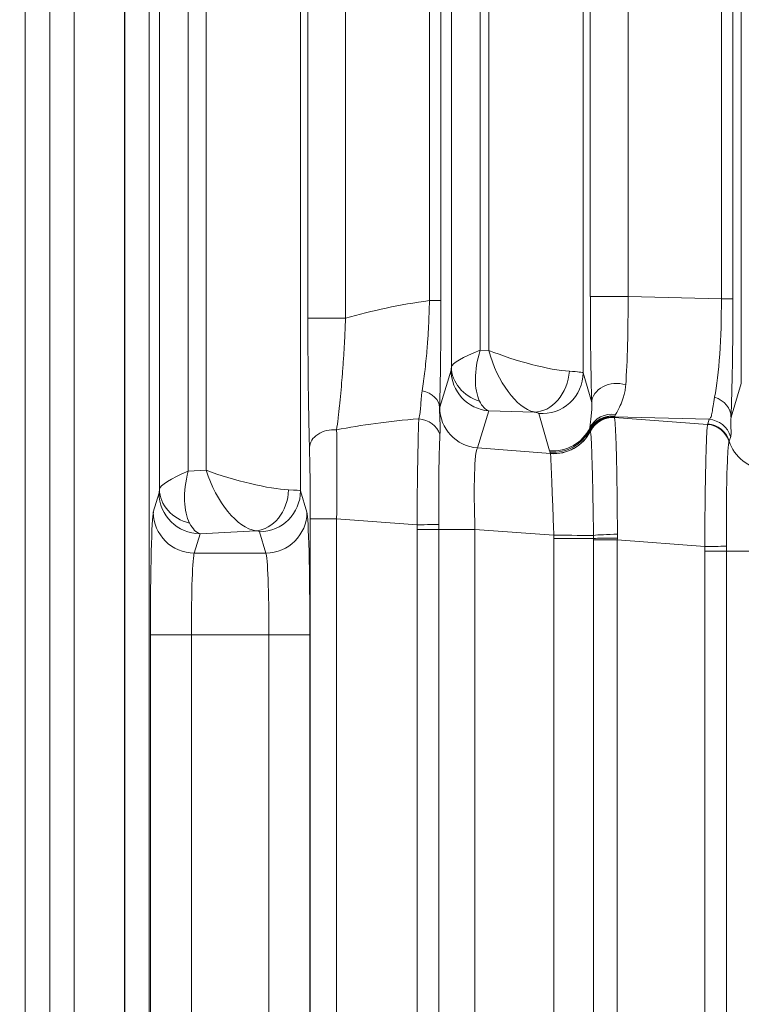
# Model space of a CAD drawing. Header units: millimetres. Extents: x 4 to 836, y 5 to 589.
# Tile 151 of 163: x 736 to 745, y 284 to 296. Entities that reach past the tile are written whole.
import ezdxf

# ---------------------------------------------------------------- set-up
doc = ezdxf.new("R2010")
doc.units = ezdxf.units.MM
doc.layers.add('1', color=7, linetype='Continuous', true_color=0xffffff)
doc.styles.add('ideas_simplex', font='simplex.shx')
doc.dimstyles.get("Standard").update_dxf_attribs({"dimtxt": 0.18, "dimasz": 0.18, "dimexe": 0.18, "dimexo": 0.0625, "dimgap": 0.09, "dimtad": 0, "dimtih": 1, "dimtoh": 1, "dimdec": 4, "dimzin": 0, "dimdsep": 46, "dimtxsty": 'Standard', "dimcen": 0.09, "dimadec": 0, "dimazin": 0, "dimtfac": 1, "dimtdec": 4, "dimtofl": 0, "dimtmove": 0, "dimatfit": 3, "dimfxl": 1, "dimtolj": 1, "dimtzin": 0, "dimarcsym": 0})

# ---------------------------------------------------------------- blocks, each defined once
blk = doc.blocks.new('_U1')
at = {"layer": '1', "color": 152, "lineweight": 13}
for p, q in [((700.230343, 313.020432), (786.941245, 313.020432)), ((718.867431, 260.359191), (786.941245, 260.359191))]:
    blk.add_line(p, q, dxfattribs=at)
at = {"layer": '1', "color": 27, "lineweight": 13}
blk.add_line((784.941245, 313.020432), (784.941245, 260.359191), dxfattribs=at)
at = {"layer": '1', "color": 87, "lineweight": 25}
for p, q in [((783.441245, 293.792312), (777.816245, 293.792312)), ((777.816245, 293.792312), (777.816245, 292.292312)), ((783.441245, 292.292312), (783.441245, 293.792312)), ((777.816245, 281.087312), (777.816245, 279.587312)), ((783.441245, 279.587312), (783.441245, 281.087312)), ((777.816245, 279.587312), (783.441245, 279.587312))]:
    blk.add_line(p, q, dxfattribs=at)
at = {"layer": '1', "color": 27, "lineweight": 18}
for points in [[(784.941245, 313.020432), (785.470226, 310.020434), (784.412264, 310.02043)], [(784.941245, 260.359191), (784.412264, 263.359189), (785.470226, 263.359193)]]:
    blk.add_solid(points, dxfattribs=at)
at = {"layer": '1', "color": 87, "linetype": 'Continuous', "lineweight": 25, "char_height": 3, "attachment_point": 7, "rotation": 90, "line_spacing_factor": 1.204819, "style": 'ideas_simplex'}
for s, insert in [('\\W1.2097;52,7', (775.975245, 281.034812)), ('\\W1.2097;2.07', (783.287745, 281.034812))]:
    blk.add_mtext(s, dxfattribs=dict(at, insert=insert))
blk = doc.blocks.new('_U5')
at = {"layer": '1', "color": 152, "lineweight": 13}
for p, q in [((691.391509, 321.859267), (806.925403, 321.859267)), ((663.165133, 260.359191), (806.925403, 260.359191))]:
    blk.add_line(p, q, dxfattribs=at)
at = {"layer": '1', "color": 27, "lineweight": 13}
blk.add_line((804.925403, 321.859267), (804.925403, 260.359191), dxfattribs=at)
at = {"layer": '1', "color": 87, "lineweight": 25}
for p, q in [((803.425403, 299.696729), (797.800403, 299.696729)), ((797.800403, 299.696729), (797.800403, 298.196729)), ((803.425403, 298.196729), (803.425403, 299.696729)), ((797.800403, 284.021729), (797.800403, 282.521729)), ((803.425403, 282.521729), (803.425403, 284.021729)), ((797.800403, 282.521729), (803.425403, 282.521729))]:
    blk.add_line(p, q, dxfattribs=at)
at = {"layer": '1', "color": 27, "lineweight": 18}
for points in [[(804.925403, 321.859267), (805.454384, 318.859269), (804.396422, 318.859265)], [(804.925403, 260.359191), (804.396422, 263.359189), (805.454384, 263.359193)]]:
    blk.add_solid(points, dxfattribs=at)
at = {"layer": '1', "color": 87, "linetype": 'Continuous', "lineweight": 25, "char_height": 3, "attachment_point": 7, "rotation": 90, "line_spacing_factor": 1.204819, "style": 'ideas_simplex'}
for s, insert in [('\\W1.2558;2.421', (803.271903, 283.969229)), ('\\W1.2097;61,5', (795.959403, 285.454229))]:
    blk.add_mtext(s, dxfattribs=dict(at, insert=insert))

msp = doc.modelspace()

# ---------------------------------------------------------------- linework, layer by layer
at = {"layer": '1', "color": 143, "linetype": 'Continuous', "lineweight": 13}
for p, q in [((737.603, 262.136), (737.603, 359.583)), ((736.992, 354.217), (736.992, 267.502)), ((737.607, 279.143), (737.607, 342.576)), ((737.906, 342.576), (737.906, 279.143)), ((738.029, 290.517), (738.029, 331.201)), ((739.75, 331.222), (739.75, 290.497)), ((738.379, 330.983), (738.379, 290.735)), ((738.601, 290.747), (738.601, 330.971)), ((745.122, 291.806), (745.122, 329.913)), ((743.193, 329.783), (743.193, 291.935)), ((741.588, 292.006), (741.588, 329.712)), ((741.938, 329.509), (741.938, 292.21)), ((742.044, 292.207), (742.044, 329.512)), ((739.839, 292.599), (739.839, 329.119)), ((740.299, 329.119), (740.299, 292.599)), ((741.321, 292.815), (741.321, 328.904)), ((741.461, 328.904), (741.461, 292.815)), ((743.282, 292.866), (743.282, 328.853)), ((743.742, 328.853), (743.742, 292.866)), ((744.88, 292.836), (744.88, 328.883)), ((745.02, 328.883), (745.02, 292.836)), ((741.321, 292.815), (741.461, 292.815)), ((743.282, 292.866), (743.742, 292.866)), ((743.742, 292.866), (744.88, 292.836)), ((744.88, 292.836), (745.02, 292.836)), ((740.299, 292.599), (739.839, 292.599)), ((741.938, 292.21), (742.044, 292.207)), ((741.446, 291.515), (741.584, 291.967)), ((743.193, 291.935), (743.299, 291.572)), ((744.997, 291.394), (745.122, 291.806)), ((742.044, 291.471), (741.905, 291.019)), ((742.598, 291.456), (742.044, 291.471)), ((742.786, 290.983), (742.653, 291.439)), ((744.731, 291.368), (743.573, 291.399)), ((743.575, 291.392), (744.711, 291.306)), ((744.713, 291.312), (744.731, 291.368)), ((744.993, 291.159), (744.975, 291.103)), ((741.905, 291.019), (742.796, 290.951)), ((738.379, 290.735), (738.601, 290.747)), ((737.955, 290.237), (738.025, 290.472)), ((739.75, 290.497), (739.828, 290.237)), ((740.189, 290.157), (739.869, 290.157)), ((739.869, 282.561), (739.869, 290.157)), ((740.189, 290.157), (740.189, 282.561)), ((741.17, 290.083), (740.189, 290.157)), ((738.525, 289.974), (738.455, 289.739)), ((739.202, 290.011), (738.525, 289.974)), ((739.328, 289.739), (739.25, 289.999)), ((741.17, 290.027), (741.435, 290.027)), ((741.17, 282.691), (741.17, 290.027)), ((741.435, 290.027), (741.875, 290.027)), ((741.435, 290.027), (741.435, 282.691)), ((742.837, 289.955), (741.875, 290.027)), ((741.875, 290.027), (741.875, 282.691)), ((742.837, 282.802), (742.837, 289.917)), ((742.837, 289.917), (743.321, 289.917)), ((743.321, 289.899), (743.611, 289.899)), ((743.321, 282.82), (743.321, 289.899)), ((743.611, 289.899), (743.611, 282.82)), ((744.676, 289.818), (743.611, 289.899)), ((738.455, 289.739), (739.328, 289.739)), ((744.677, 289.762), (744.941, 289.762)), ((744.677, 282.956), (744.677, 289.762)), ((745.382, 289.762), (744.941, 289.762)), ((744.941, 289.762), (744.941, 282.956)), ((738.419, 288.743), (737.919, 288.743)), ((737.919, 283.976), (737.919, 288.743)), ((739.364, 288.743), (738.419, 288.743)), ((738.419, 288.743), (738.419, 283.976)), ((739.864, 288.743), (739.364, 288.743)), ((739.364, 283.976), (739.364, 288.743)), ((739.864, 288.743), (739.864, 283.976))]:
    msp.add_line(p, q, dxfattribs=at)
at = {"layer": '1', "color": 9, "linetype": 'Continuous', "lineweight": 18}
msp.add_line((736.392, 354.326), (736.392, 267.393), dxfattribs=at)
at = {"layer": '1', "color": 143, "linetype": 'Continuous', "lineweight": 18}
msp.add_line((736.692, 267.502), (736.692, 354.217), dxfattribs=at)
at = {"layer": '1', "color": 143, "linetype": 'Continuous', "lineweight": 13}
for centre, major_axis, ratio, start_param, end_param in [((743.259, 289.857), (-5.359, 0.61), 0.555322, 5.144862, 5.359549), ((743.337, 292.89), (-0.001, -1.801), 0.030434, 4.725631, 5.532945), ((743.637, 292.89), (-0.007, 1.501), 0.069967, 3.888858, 4.696172), ((744.663, 292.863), (-0.01, 1.501), 0.144199, 3.75491, 4.693626), ((744.963, 292.863), (-0.001, 1.801), 0.031454, 3.758799, 4.697514), ((742.338, 292.21), (-0.749, -0.213), 0.16115, 5.228872, 6.211309), ((742.338, 292.21), (-0.292, -0.731), 0.480074, 4.902082, 5.884519), ((742.444, 292.207), (-0.749, 0.223), 0.167328, 1.058343, 2.511926), ((742.444, 292.207), (-0.267, 0.744), 0.48275, 1.399063, 2.852645), ((741.584, 292.216), (0, 0.25), 0.031454, 3.243932, 3.715078), ((742.084, 291.967), (-0.478, 0.146), 0.996014, 0.297852, 1.785245), ((742.088, 292.006), (0.499, -0.024), 0.878584, 3.196431, 4.437869), ((742.638, 291.953), (0.093, 0.491), 0.77245, 3.279264, 4.858354), ((742.694, 291.935), (-0.48, -0.14), 0.995643, 1.207413, 2.857034), ((742.444, 291.955), (-0.75, 0.02), 0.029238, 3.168569, 3.821783), ((741.145, 291.512), (-0.3, 0.008), 0.714578, 3.179021, 4.439644), ((743.599, 291.572), (-0.3, -0.01), 0.776151, 4.295129, 6.241659), ((744.697, 291.394), (-0.3, 0.013), 0.858349, 3.192635, 4.413477), ((741.45, 290.016), (0, 1.504), 0.026222, 0.085495, 0.105873), ((741.946, 291.515), (0.478, -0.146), 0.996014, 3.439444, 4.926838), ((742.083, 292.216), (-0.012, -0.75), 0.344743, 5.705365, 6.176511), ((744.059, 289.857), (-5.474, 0.489), 0.272631, 5.287995, 5.521537), ((741.161, 291.117), (-0.299, 0.018), 0.865443, 3.477325, 4.664411), ((742.403, 291.459), (-0.25, 0.021), 0.087194, 3.174945, 3.828159), ((743.547, 291.136), (-0.298, 0.034), 0.982269, 4.678398, 5.944958), ((743.546, 291.112), (-0.299, -0.026), 0.991317, 4.517846, 5.732632), ((743.549, 291.101), (-0.284, -0.098), 0.995464, 4.299844, 5.486244), ((743.551, 291.094), (-0.286, -0.092), 0.995544, 4.320806, 5.507206), ((743.551, 291.092), (-0.296, -0.047), 0.993751, 4.472079, 5.658942), ((743.552, 291.091), (-0.297, -0.041), 0.992886, 4.491637, 5.678511), ((744.706, 291.07), (-0.287, 0.088), 0.996014, 3.740438, 4.926838), ((740.159, 291.025), (0.3, 0.008), 0.722159, 1.448499, 3.103741), ((740.137, 290.153), (-0.023, -1.503), 0.034806, 1.573947, 2.380449), ((742.826, 291.48), (-0.48, -0.14), 0.995643, 1.207413, 2.411234), ((742.831, 291.466), (-0.471, -0.168), 0.995424, 1.148438, 2.337855), ((744.687, 291.008), (-0.268, 0.136), 0.995564, 3.909371, 5.098516), ((744.689, 291.014), (0.287, -0.088), 0.996014, 0.598846, 1.785245), ((742.837, 291.448), (-0.477, -0.149), 0.995576, 1.188036, 2.374065), ((742.837, 291.447), (0.482, 0.134), 0.994903, 4.361205, 5.547224), ((739.837, 290.153), (0, -1.203), 0.026128, 1.574077, 2.38058), ((741.95, 290.016), (-0.038, 1.006), 0.073389, 0.079108, 1.557174), ((745.452, 291.25), (-0.478, 0.146), 0.996014, 0.598846, 1.785245), ((738.779, 290.735), (-0.749, -0.229), 0.170757, 5.222502, 6.204939), ((738.779, 290.735), (-0.254, -0.751), 0.483887, 4.874385, 5.856821), ((739, 290.747), (-0.749, 0.207), 0.157833, 1.052243, 2.549231), ((739, 290.747), (-0.306, 0.723), 0.478289, 1.371252, 2.868239), ((738.025, 290.721), (0, -0.25), 0.031404, 0.10491, 0.619461), ((738.529, 290.517), (0.499, -0.022), 0.864178, 3.193639, 4.485026), ((738.525, 290.472), (-0.479, 0.143), 0.995856, 0.291963, 1.860478), ((739.202, 290.509), (0.059, 0.497), 0.802499, 3.288192, 4.807197), ((739.25, 290.497), (-0.479, -0.143), 0.995856, 1.281115, 2.84963), ((739, 290.496), (-0.75, 0), 0.029163, 3.167773, 3.777582), ((737.959, 288.743), (0, -1.5), 0.026186, 3.228859, 4.712389), ((738.455, 290.237), (-0.479, 0.143), 0.995856, 0.291963, 1.860478), ((739.328, 290.237), (-0.479, -0.143), 0.995856, 1.281115, 2.84963), ((739.824, 288.743), (0, -1.5), 0.026186, 1.570796, 3.054326), ((738.525, 290.721), (-0.025, 0.75), 0.344332, 2.531192, 3.045743), ((741.149, 290.083), (-0.3, -0.004), 0.000932, 1.640603, 2.828939), ((739, 289.998), (-0.25, 0), 0.087489, 3.167773, 3.777582), ((742.872, 289.955), (0.5, -0.001), 0.000077, 4.642576, 5.82725), ((743.59, 289.954), (-0.3, -0.006), 0.044184, 4.638292, 5.826805), ((743.59, 289.917), (-0.3, -0.002), 0.014605, 4.641342, 5.828738), ((744.655, 289.818), (-0.3, -0.004), 0.000932, 1.640603, 2.828939), ((738.458, 288.743), (0, -1), 0.039279, 3.228859, 4.712389), ((739.325, 288.743), (0, -1), 0.039279, 1.570796, 3.054326)]:
    msp.add_ellipse(centre, major_axis=major_axis, ratio=ratio, start_param=start_param, end_param=end_param, dxfattribs=at)
for points, knots in [([(741.232, 291.716), (741.237, 291.752), (741.243, 291.789), (741.251, 291.846), (741.254, 291.866), (741.259, 291.905), (741.261, 291.926), (741.274, 292.029), (741.283, 292.117), (741.292, 292.233), (741.294, 292.256), (741.298, 292.304), (741.3, 292.329), (741.305, 292.403), (741.308, 292.453), (741.313, 292.554), (741.315, 292.605), (741.319, 292.709), (741.32, 292.761), (741.321, 292.815)], [0, 0, 0, 0, 0.125, 0.125, 0.1875, 0.1875, 0.25, 0.25, 0.5, 0.5, 0.5625, 0.5625, 0.625, 0.625, 0.75, 0.75, 0.875, 0.875, 1, 1, 1, 1]), ([(740.299, 292.599), (740.296, 292.533), (740.293, 292.467), (740.287, 292.338), (740.284, 292.274), (740.278, 292.18), (740.276, 292.149), (740.272, 292.088), (740.27, 292.057), (740.264, 291.966), (740.259, 291.907), (740.245, 291.737), (740.235, 291.63), (740.222, 291.503), (740.219, 291.477), (740.213, 291.428), (740.205, 291.355), (740.196, 291.285), (740.189, 291.24)], [0, 0, 0, 0, 0.125, 0.125, 0.25, 0.25, 0.3125, 0.3125, 0.375, 0.375, 0.5, 0.5, 0.75, 0.75, 0.8125, 0.8125, 0.875, 1, 1, 1, 1]), ([(741.191, 291.375), (741.198, 291.398), (741.203, 291.423), (741.21, 291.475), (741.213, 291.502), (741.217, 291.56), (741.218, 291.59), (741.223, 291.652), (741.226, 291.684), (741.232, 291.716)], [0, 0, 0, 0, 0.25, 0.25, 0.5, 0.5, 0.75, 0.75, 1, 1, 1, 1]), ([(743.714, 291.789), (743.712, 291.764), (743.709, 291.741), (743.701, 291.697), (743.696, 291.677), (743.686, 291.638), (743.68, 291.621), (743.669, 291.587), (743.663, 291.571), (743.644, 291.528), (743.632, 291.503), (743.609, 291.46), (743.599, 291.442), (743.59, 291.428)], [0, 0, 0, 0, 0.125, 0.125, 0.25, 0.25, 0.375, 0.375, 0.5, 0.5, 0.75, 0.75, 1, 1, 1, 1]), ([(744.731, 291.368), (744.739, 291.374), (744.747, 291.384), (744.756, 291.405), (744.758, 291.414), (744.763, 291.432), (744.765, 291.442), (744.771, 291.476), (744.775, 291.502), (744.783, 291.563), (744.788, 291.598), (744.796, 291.636)], [0, 0, 0, 0, 0.25, 0.25, 0.375, 0.375, 0.5, 0.5, 0.75, 0.75, 1, 1, 1, 1]), ([(741.445, 291.512), (741.444, 291.483), (741.445, 291.455), (741.447, 291.4), (741.448, 291.373), (741.45, 291.32), (741.451, 291.293), (741.451, 291.24), (741.45, 291.213), (741.449, 291.185)], [0, 0, 0, 0, 0.25, 0.25, 0.5, 0.5, 0.75, 0.75, 1, 1, 1, 1]), ([(743.277, 291.265), (743.277, 291.278), (743.279, 291.294), (743.283, 291.332), (743.286, 291.354), (743.292, 291.403), (743.296, 291.431), (743.299, 291.479), (743.3, 291.496), (743.3, 291.532), (743.3, 291.552), (743.299, 291.572)], [0, 0, 0, 0, 0.25, 0.25, 0.5, 0.5, 0.75, 0.75, 0.875, 0.875, 1, 1, 1, 1]), ([(741.17, 290.083), (741.17, 290.149), (741.171, 290.214), (741.171, 290.31), (741.172, 290.343), (741.172, 290.391), (741.172, 290.407), (741.172, 290.439), (741.173, 290.454), (741.173, 290.533), (741.175, 290.656), (741.177, 290.772), (741.178, 290.843), (741.178, 290.857), (741.178, 290.885), (741.179, 290.926), (741.18, 290.965), (741.182, 291.042), (741.183, 291.091), (741.184, 291.16), (741.185, 291.182), (741.186, 291.225), (741.187, 291.246), (741.188, 291.306), (741.19, 291.342), (741.191, 291.375)], [0, 0, 0, 0, 0.125, 0.125, 0.1875, 0.1875, 0.21875, 0.21875, 0.25, 0.25, 0.375, 0.5, 0.5, 0.53125, 0.53125, 0.5625, 0.625, 0.625, 0.75, 0.75, 0.8125, 0.8125, 0.875, 0.875, 1, 1, 1, 1]), ([(743.576, 291.389), (743.576, 291.389), (743.576, 291.388), (743.576, 291.388), (743.576, 291.388), (743.576, 291.387)], [0, 0, 0, 0, 0.624236, 0.624236, 1, 1, 1, 1]), ([(743.576, 291.387), (743.578, 291.382), (743.579, 291.375), (743.581, 291.357), (743.582, 291.346), (743.585, 291.308), (743.587, 291.275), (743.59, 291.225), (743.59, 291.215), (743.591, 291.193), (743.593, 291.159), (743.594, 291.122), (743.597, 291.043), (743.599, 290.984), (743.601, 290.903), (743.601, 290.886), (743.602, 290.853), (743.603, 290.801), (743.604, 290.748), (743.606, 290.638), (743.607, 290.56), (743.609, 290.458), (743.609, 290.438), (743.609, 290.396), (743.61, 290.334), (743.61, 290.27), (743.611, 290.143), (743.612, 290.056), (743.612, 289.967)], [0, 0, 0, 0, 0.0625, 0.0625, 0.125, 0.125, 0.25, 0.25, 0.28125, 0.28125, 0.3125, 0.375, 0.375, 0.5, 0.5, 0.53125, 0.53125, 0.5625, 0.625, 0.625, 0.75, 0.75, 0.78125, 0.78125, 0.8125, 0.875, 0.875, 1, 1, 1, 1]), ([(744.997, 291.394), (744.994, 291.362), (744.994, 291.333), (744.995, 291.281), (744.996, 291.258), (744.997, 291.229), (744.997, 291.22), (744.997, 291.204), (744.997, 291.197), (744.996, 291.177), (744.995, 291.166), (744.993, 291.159)], [0, 0, 0, 0, 0.25, 0.25, 0.5, 0.5, 0.625, 0.625, 0.75, 0.75, 1, 1, 1, 1]), ([(744.676, 289.818), (744.676, 289.842), (744.677, 289.865), (744.677, 289.911), (744.677, 289.935), (744.677, 290.004), (744.678, 290.05), (744.679, 290.186), (744.68, 290.274), (744.681, 290.382), (744.682, 290.404), (744.682, 290.446), (744.683, 290.509), (744.684, 290.57), (744.686, 290.687), (744.688, 290.76), (744.691, 290.898), (744.692, 290.959), (744.695, 291.042), (744.696, 291.068), (744.697, 291.104), (744.698, 291.115), (744.699, 291.138), (744.699, 291.149), (744.701, 291.2), (744.703, 291.232), (744.706, 291.269), (744.707, 291.28), (744.709, 291.292), (744.709, 291.296), (744.71, 291.302), (744.711, 291.304), (744.711, 291.306)], [0, 0, 0, 0, 0.03125, 0.03125, 0.0625, 0.0625, 0.125, 0.125, 0.25, 0.25, 0.28125, 0.28125, 0.3125, 0.375, 0.375, 0.5, 0.5, 0.625, 0.625, 0.6875, 0.6875, 0.71875, 0.71875, 0.75, 0.75, 0.875, 0.875, 0.9375, 0.9375, 0.96875, 0.96875, 1, 1, 1, 1]), ([(741.449, 291.185), (741.447, 291.157), (741.446, 291.125), (741.444, 291.074), (741.443, 291.056), (741.442, 291.02), (741.442, 291.001), (741.44, 290.942), (741.439, 290.901), (741.438, 290.835), (741.437, 290.813), (741.437, 290.767), (741.436, 290.743), (741.435, 290.671), (741.434, 290.572), (741.434, 290.468), (741.434, 290.389), (741.434, 290.361), (741.434, 290.307), (741.434, 290.28), (741.434, 290.198), (741.434, 290.142), (741.434, 290.087)], [0, 0, 0, 0, 0.125, 0.125, 0.1875, 0.1875, 0.25, 0.25, 0.375, 0.375, 0.4375, 0.4375, 0.5, 0.5, 0.625, 0.75, 0.75, 0.8125, 0.8125, 0.875, 0.875, 1, 1, 1, 1]), ([(743.321, 289.954), (743.32, 290.033), (743.319, 290.111), (743.317, 290.225), (743.316, 290.263), (743.315, 290.319), (743.315, 290.338), (743.314, 290.375), (743.314, 290.394), (743.312, 290.485), (743.311, 290.555), (743.309, 290.654), (743.308, 290.686), (743.307, 290.733), (743.306, 290.748), (743.305, 290.779), (743.305, 290.793), (743.303, 290.866), (743.301, 290.918), (743.299, 290.989), (743.298, 291.012), (743.296, 291.043), (743.296, 291.053), (743.295, 291.073), (743.295, 291.082), (743.292, 291.126), (743.291, 291.155), (743.288, 291.189), (743.287, 291.198), (743.285, 291.214), (743.285, 291.22), (743.284, 291.224)], [0, 0, 0, 0, 0.125, 0.125, 0.1875, 0.1875, 0.21875, 0.21875, 0.25, 0.25, 0.375, 0.375, 0.4375, 0.4375, 0.46875, 0.46875, 0.5, 0.5, 0.625, 0.625, 0.6875, 0.6875, 0.71875, 0.71875, 0.75, 0.75, 0.875, 0.875, 0.9375, 0.9375, 1, 1, 1, 1]), ([(744.973, 291.096), (744.972, 291.094), (744.972, 291.091), (744.97, 291.085), (744.97, 291.082), (744.968, 291.07), (744.966, 291.061), (744.963, 291.028), (744.96, 290.999), (744.957, 290.954), (744.957, 290.945), (744.956, 290.926), (744.954, 290.896), (744.953, 290.862), (744.95, 290.792), (744.948, 290.739), (744.945, 290.622), (744.944, 290.559), (744.942, 290.46), (744.942, 290.426), (744.941, 290.355), (744.941, 290.319), (744.94, 290.209), (744.94, 290.134), (744.94, 290.019), (744.94, 289.98), (744.94, 289.921), (744.94, 289.901), (744.941, 289.862), (744.941, 289.842), (744.941, 289.822)], [0, 0, 0, 0, 0.03125, 0.03125, 0.0625, 0.0625, 0.125, 0.125, 0.25, 0.25, 0.28125, 0.28125, 0.3125, 0.375, 0.375, 0.5, 0.5, 0.625, 0.625, 0.6875, 0.6875, 0.75, 0.75, 0.875, 0.875, 0.9375, 0.9375, 0.96875, 0.96875, 1, 1, 1, 1]), ([(742.837, 289.955), (742.836, 289.985), (742.835, 290.016), (742.832, 290.078), (742.831, 290.109), (742.828, 290.199), (742.826, 290.258), (742.823, 290.344), (742.822, 290.372), (742.819, 290.427), (742.818, 290.454), (742.815, 290.533), (742.814, 290.582), (742.811, 290.639), (742.811, 290.65), (742.81, 290.672), (742.809, 290.682), (742.808, 290.714), (742.807, 290.733), (742.805, 290.789), (742.804, 290.821), (742.802, 290.856), (742.802, 290.863), (742.801, 290.875), (742.8, 290.893), (742.799, 290.908), (742.798, 290.933), (742.797, 290.945), (742.797, 290.951)], [0, 0, 0, 0, 0.0625, 0.0625, 0.125, 0.125, 0.25, 0.25, 0.3125, 0.3125, 0.375, 0.375, 0.5, 0.5, 0.53125, 0.53125, 0.5625, 0.5625, 0.625, 0.625, 0.75, 0.75, 0.78125, 0.78125, 0.8125, 0.875, 0.875, 1, 1, 1, 1])]:
    msp.add_open_spline(points, degree=3, knots=knots, dxfattribs=at)
at = {"layer": '1', "color": 143, "linetype": 'Continuous', "lineweight": 18}
for points, knots in [([(741.461, 292.815), (741.461, 292.753), (741.461, 292.691), (741.461, 292.57), (741.46, 292.51), (741.459, 292.391), (741.459, 292.332), (741.458, 292.26), (741.458, 292.245), (741.458, 292.216), (741.457, 292.173), (741.457, 292.131), (741.455, 291.993), (741.454, 291.889), (741.451, 291.764), (741.451, 291.74), (741.45, 291.692), (741.448, 291.621), (741.446, 291.555), (741.445, 291.512)], [0, 0, 0, 0, 0.125, 0.125, 0.25, 0.25, 0.375, 0.375, 0.40625, 0.40625, 0.4375, 0.5, 0.5, 0.75, 0.75, 0.8125, 0.8125, 0.875, 1, 1, 1, 1]), ([(739.859, 291.025), (739.857, 291.077), (739.856, 291.13), (739.854, 291.214), (739.853, 291.243), (739.852, 291.3), (739.852, 291.33), (739.849, 291.478), (739.846, 291.604), (739.844, 291.803), (739.843, 291.871), (739.842, 291.959), (739.842, 291.976), (739.842, 292.012), (739.841, 292.065), (739.841, 292.119), (739.84, 292.228), (739.84, 292.301), (739.839, 292.449), (739.839, 292.523), (739.839, 292.599)], [0, 0, 0, 0, 0.125, 0.125, 0.1875, 0.1875, 0.25, 0.25, 0.5, 0.5, 0.625, 0.625, 0.65625, 0.65625, 0.6875, 0.75, 0.75, 0.875, 0.875, 1, 1, 1, 1])]:
    msp.add_open_spline(points, degree=3, knots=knots, dxfattribs=at)
at = {"layer": '1', "color": 143, "linetype": 'Continuous', "lineweight": 13}
for points in [[(743.579, 291.408), (743.576, 291.404), (743.574, 291.401), (743.573, 291.399)], [(743.573, 291.399), (743.574, 291.397), (743.574, 291.394), (743.575, 291.392)], [(743.575, 291.392), (743.576, 291.391), (743.576, 291.39), (743.576, 291.389)], [(743.59, 291.428), (743.585, 291.42), (743.582, 291.413), (743.579, 291.408)], [(743.278, 291.245), (743.277, 291.251), (743.277, 291.257), (743.277, 291.265)], [(743.281, 291.234), (743.28, 291.237), (743.279, 291.241), (743.278, 291.245)], [(744.711, 291.306), (744.712, 291.308), (744.713, 291.31), (744.713, 291.312)], [(743.283, 291.228), (743.282, 291.23), (743.281, 291.232), (743.281, 291.234)], [(743.284, 291.225), (743.283, 291.226), (743.283, 291.227), (743.283, 291.228)], [(743.284, 291.224), (743.284, 291.224), (743.284, 291.225), (743.284, 291.225)], [(744.975, 291.103), (744.975, 291.101), (744.974, 291.098), (744.973, 291.096)], [(742.79, 290.969), (742.789, 290.974), (742.787, 290.979), (742.786, 290.983)], [(742.796, 290.951), (742.795, 290.957), (742.792, 290.963), (742.79, 290.969)], [(742.797, 290.951), (742.797, 290.951), (742.796, 290.951), (742.796, 290.951)], [(741.17, 290.027), (741.17, 290.046), (741.17, 290.064), (741.17, 290.083)], [(741.434, 290.087), (741.435, 290.067), (741.435, 290.047), (741.435, 290.027)], [(742.837, 289.917), (742.837, 289.929), (742.837, 289.942), (742.837, 289.955)], [(743.321, 289.917), (743.321, 289.929), (743.321, 289.942), (743.321, 289.954)], [(743.321, 289.899), (743.321, 289.905), (743.321, 289.911), (743.321, 289.917)], [(743.612, 289.921), (743.612, 289.914), (743.611, 289.906), (743.611, 289.899)], [(743.612, 289.967), (743.612, 289.952), (743.612, 289.937), (743.612, 289.921)], [(744.677, 289.762), (744.677, 289.781), (744.677, 289.8), (744.676, 289.818)], [(744.941, 289.822), (744.941, 289.802), (744.941, 289.782), (744.941, 289.762)]]:
    msp.add_open_spline(points, degree=3, dxfattribs=at)

# ---------------------------------------------------------------- dimensions: what is measured, and where the dimension line sits
at = {"layer": '1', "color": 87, "linetype": 'Continuous', "lineweight": 25}
for base, p1, p2, text, override, picture, middle in [((804.925, 321.859), (660.405, 260.359), (688.892, 321.859), '<>\\P[\\C87;{\\H1.00x;\\Fsimplex.shx;2.421\\Fsimplex.shx;}\\C87; ]', {"dimtxt": 3, "dimasz": 3, "dimexe": 2, "dimexo": 2.5, "dimgap": 1.5, "dimtad": 1, "dimtih": 0, "dimtoh": 0, "dimdec": 2, "dimlfac": 1, "dimzin": 8, "dimdsep": 44, "dimlunit": 2, "dimtxsty": 'ideas_simplex', "dimsah": 1, "dimse1": 0, "dimse2": 0, "dimsd1": 0, "dimsd2": 0, "dimclrd": 27, "dimclre": 152, "dimclrt": 87, "dimtol": 0, "dimtm": -0.1, "dimtfac": 0.5, "dimtdec": 2, "dimtofl": 1, "dimtmove": 0, "dimtzin": 8, "dimlwd": 13, "dimlwe": 13}, '_U5', (804.925, 291.109)), ((784.941, 313.02), (713.992, 260.359), (697.73, 313.02), '<>\\P[\\C87;{\\H1.00x;\\Fsimplex.shx;2.07\\Fsimplex.shx;}\\C87; ]', {"dimtxt": 3, "dimasz": 3, "dimexe": 2, "dimexo": 2.5, "dimgap": 1.5, "dimtad": 1, "dimtih": 0, "dimtoh": 0, "dimdec": 1, "dimlfac": 1, "dimzin": 8, "dimdsep": 44, "dimlunit": 2, "dimtxsty": 'ideas_simplex', "dimsah": 1, "dimse1": 0, "dimse2": 0, "dimsd1": 0, "dimsd2": 0, "dimclrd": 27, "dimclre": 152, "dimclrt": 87, "dimtol": 0, "dimtm": -0.1, "dimtfac": 0.5, "dimtdec": 2, "dimtofl": 1, "dimtmove": 0, "dimtzin": 8, "dimlwd": 13, "dimlwe": 13}, '_U1', (784.941, 286.69))]:
    dim = msp.add_linear_dim(base=base, p1=p1, p2=p2, angle=270, text=text, dimstyle='Standard', override=override, dxfattribs=at)
    dim.commit()
    dim.dimension.update_dxf_attribs({"geometry": picture, "text_midpoint": middle, "dimtype": 160})

doc.saveas('drawing.dxf')
